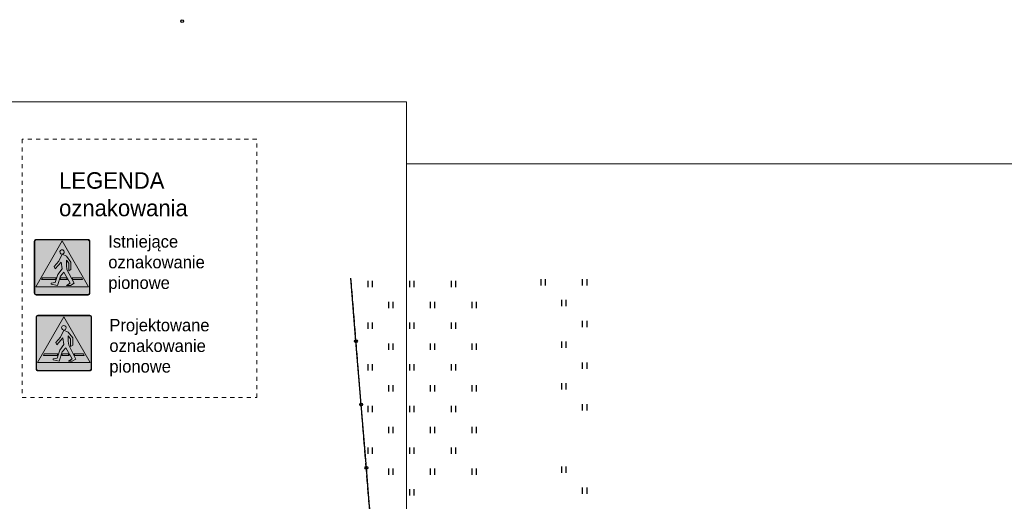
# Model space of a CAD drawing. Extents: x 7583285 to 7585126, y 6019995 to 6020809.
# Tile 19 of 54: x 7583833 to 7583951, y 6020752 to 6020809. Entities that reach past the tile are written whole.
import ezdxf

# ---------------------------------------------------------------- set-up
doc = ezdxf.new("R2010")
doc.units = 0
doc.header["$MEASUREMENT"] = 0
for name, pattern in [('1_OTZI', [1.5, 1, -0.5]), ('1_OTZT', [1.5, 1, -0.5]), ('KUM', [1, 0.5, -0.5])]:
    doc.linetypes.add(name, pattern=pattern)
doc.layers.get('0').update_dxf_attribs({"linetype": 'CONTINUOUS', "lineweight": 5})
doc.layers.add('OTO_L_0', color=7, linetype='CONTINUOUS')
doc.layers.add('OTZ_L_3', color=7, linetype='1_OTZT')

# ---------------------------------------------------------------- blocks, each defined once
blk = doc.blocks.new('1_OTZT')
at = {"linetype": 'Continuous'}
for p, q in [((-0.2625, -0.375), (-0.2625, 0.375)), ((0.2625, -0.375), (0.2625, 0.375))]:
    blk.add_line(p, q, dxfattribs=at)
blk = doc.blocks.new('D-6')
at = {"true_color": 0x000000}
h = blk.add_hatch(color=18, dxfattribs=at)
h.dxf.hatch_style = 1
edge = h.paths.add_edge_path()
edge.add_line((-369, 382), (242, 993))
edge = h.paths.add_edge_path()
edge.add_line((-242, 255), (369, 866))
at = {"true_color": 0xffffff}
h = blk.add_hatch(color=7, dxfattribs=at)
h.dxf.hatch_style = 1
h.paths.add_polyline_path([(-450, 30, 0.414214), (-420, 0), (0, 0), (420, 0, 0.414214), (450, 30), (450, 870, 0.414214), (420, 900), (-420, 900, 0.414214), (-450, 870)])
h.paths.add_polyline_path([(-441, 30, 0.414214), (-420, 9), (420, 9, 0.414214), (441, 30), (441, 870, 0.414214), (420, 891), (-420, 891, 0.414214), (-441, 870)], flags=16)
h.paths.add_polyline_path([(-390, 240), (-390, 795), (-240, 795), (-240, 613), (90, 613), (90, 878), (293, 878), (293, 22), (90, 22), (90, 422), (-240, 422), (-240, 240)], flags=0)
h.paths.add_polyline_path([(-382, 248), (-382, 788), (-247, 788), (-247, 613), (-247, 248)], flags=0)
h = blk.add_hatch(color=5)
h.dxf.hatch_style = 1
h.paths.add_polyline_path([(-420, 9), (420, 9, 0.414214), (441, 30), (441, 870, 0.414214), (420, 891), (-420, 891, 0.414214), (-441, 870), (-441, 30, 0.414214)])
h = blk.add_hatch(color=7, dxfattribs=at)
h.dxf.hatch_style = 1
h.paths.add_polyline_path([(-426, 135), (0, 876), (426, 135)])
at = {"true_color": 0x000000}
h = blk.add_hatch(color=18, dxfattribs=at)
h.dxf.hatch_style = 1
h.paths.add_polyline_path([(-175, 195), (-175, 177), (-74, 158), (-27, 306), (31, 373), (133, 194), (73, 157), (135, 157), (195, 192), (79, 414), (72, 481), (72, 565), (108, 517), (108, 393), (144, 414), (144, 535), (72, 628), (0, 661), (-54, 547), (-128, 461), (-111, 424), (-14, 535), (0, 427), (-67, 333), (-110, 204)])
h.paths.add_polyline_path([(-331, 252), (-317, 279), (-97, 279), (-106, 252)])
h.paths.add_polyline_path([(36, 697, 2.414214), (0, 661, 0.414214)])
h.paths.add_polyline_path([(162, 279), (176, 252), (331, 252), (317, 279)])
h.paths.add_polyline_path([(-33, 252), (-24, 279), (72, 279), (88, 252)])
at = {"color": 7, "true_color": 0xffffff}
for points in [[(-420, 0), (420, 0, 0.414214), (450, 30), (450, 870, 0.414214), (420, 900), (-420, 900, 0.414214), (-450, 870), (-450, 30, 0.414214)], [(-420, 9), (420, 9, 0.414214), (441, 30), (441, 870, 0.414214), (420, 891), (-420, 891, 0.414214), (-441, 870), (-441, 30, 0.414214), (-420, 9)]]:
    blk.add_lwpolyline(points, format="xyb", close=True, dxfattribs=at)
blk.add_lwpolyline([(-426, 135), (0, 876), (426, 135)], close=True, dxfattribs=at)
at = {"color": 18, "true_color": 0x000000}
for points in [[(-175, 195), (-175, 177), (-74, 158), (-27, 306), (31, 373), (133, 194), (73, 157), (135, 157), (195, 192), (79, 414), (72, 481), (72, 565), (108, 517), (108, 393), (144, 414), (144, 535), (72, 628), (0, 661), (-54, 547), (-128, 461), (-111, 424), (-14, 535), (0, 427), (-67, 333), (-110, 204)], [(-331, 252), (-317, 279), (-97, 279), (-106, 252)], [(-33, 252), (-24, 279), (72, 279), (88, 252)], [(162, 279), (176, 252), (331, 252), (317, 279)]]:
    blk.add_lwpolyline(points, close=True, dxfattribs=at)
blk.add_lwpolyline([(36, 697, 2.414214), (0, 661, 0.414214)], format="xyb", close=True, dxfattribs=at)
blk = doc.blocks.new('D-6_')
at = {"true_color": 0x000000}
h = blk.add_hatch(color=18, dxfattribs=at)
h.dxf.hatch_style = 1
edge = h.paths.add_edge_path()
edge.add_line((-369, 382), (242, 993))
edge = h.paths.add_edge_path()
edge.add_line((-242, 255), (369, 866))
at = {"true_color": 0xffffff}
h = blk.add_hatch(color=7, dxfattribs=at)
h.dxf.hatch_style = 1
h.paths.add_polyline_path([(-450, 30, 0.414214), (-420, 0), (0, 0), (420, 0, 0.414214), (450, 30), (450, 870, 0.414214), (420, 900), (-420, 900, 0.414214), (-450, 870)])
h.paths.add_polyline_path([(-441, 30, 0.414214), (-420, 9), (420, 9, 0.414214), (441, 30), (441, 870, 0.414214), (420, 891), (-420, 891, 0.414214), (-441, 870)], flags=16)
h.paths.add_polyline_path([(-390, 240), (-390, 795), (-240, 795), (-240, 613), (90, 613), (90, 878), (293, 878), (293, 22), (90, 22), (90, 422), (-240, 422), (-240, 240)], flags=0)
h.paths.add_polyline_path([(-382, 248), (-382, 788), (-247, 788), (-247, 613), (-247, 248)], flags=0)
at = {"true_color": 0x1d1d1d}
h = blk.add_hatch(color=250, dxfattribs=at)
h.dxf.hatch_style = 1
h.paths.add_polyline_path([(-420, 9), (420, 9, 0.414214), (441, 30), (441, 870, 0.414214), (420, 891), (-420, 891, 0.414214), (-441, 870), (-441, 30, 0.414214)])
at = {"true_color": 0xffffff}
h = blk.add_hatch(color=7, dxfattribs=at)
h.dxf.hatch_style = 1
h.paths.add_polyline_path([(-426, 135), (0, 876), (426, 135)])
at = {"true_color": 0x000000}
h = blk.add_hatch(color=18, dxfattribs=at)
h.dxf.hatch_style = 1
h.paths.add_polyline_path([(-175, 195), (-175, 177), (-74, 158), (-27, 306), (31, 373), (133, 194), (73, 157), (135, 157), (195, 192), (79, 414), (72, 481), (72, 565), (108, 517), (108, 393), (144, 414), (144, 535), (72, 628), (0, 661), (-54, 547), (-128, 461), (-111, 424), (-14, 535), (0, 427), (-67, 333), (-110, 204)])
h.paths.add_polyline_path([(-331, 252), (-317, 279), (-97, 279), (-106, 252)])
h.paths.add_polyline_path([(36, 697, 2.414214), (0, 661, 0.414214)])
h.paths.add_polyline_path([(162, 279), (176, 252), (331, 252), (317, 279)])
h.paths.add_polyline_path([(-33, 252), (-24, 279), (72, 279), (88, 252)])
at = {"color": 7, "true_color": 0xffffff}
for points in [[(-420, 0), (420, 0, 0.414214), (450, 30), (450, 870, 0.414214), (420, 900), (-420, 900, 0.414214), (-450, 870), (-450, 30, 0.414214)], [(-420, 9), (420, 9, 0.414214), (441, 30), (441, 870, 0.414214), (420, 891), (-420, 891, 0.414214), (-441, 870), (-441, 30, 0.414214), (-420, 9)]]:
    blk.add_lwpolyline(points, format="xyb", close=True, dxfattribs=at)
blk.add_lwpolyline([(-426, 135), (0, 876), (426, 135)], close=True, dxfattribs=at)
at = {"color": 18, "true_color": 0x000000}
for points in [[(-175, 195), (-175, 177), (-74, 158), (-27, 306), (31, 373), (133, 194), (73, 157), (135, 157), (195, 192), (79, 414), (72, 481), (72, 565), (108, 517), (108, 393), (144, 414), (144, 535), (72, 628), (0, 661), (-54, 547), (-128, 461), (-111, 424), (-14, 535), (0, 427), (-67, 333), (-110, 204)], [(-331, 252), (-317, 279), (-97, 279), (-106, 252)], [(-33, 252), (-24, 279), (72, 279), (88, 252)], [(162, 279), (176, 252), (331, 252), (317, 279)]]:
    blk.add_lwpolyline(points, close=True, dxfattribs=at)
blk.add_lwpolyline([(36, 697, 2.414214), (0, 661, 0.414214)], format="xyb", close=True, dxfattribs=at)

msp = doc.modelspace()

# ---------------------------------------------------------------- linework, layer by layer
at = {"color": 0, "linetype": 'KUM', "lineweight": 20}
for p, q in [((7583833.06, 6020795.16), (7583833.06, 6020764.15)), ((7583861.25, 6020795.16), (7583833.06, 6020795.16)), ((7583861.25, 6020764.15), (7583861.25, 6020795.16)), ((7583833.06, 6020764.15), (7583861.25, 6020764.15))]:
    msp.add_line(p, q, dxfattribs=at)
at = {"lineweight": 9}
for points in [[(7583879.24, 6020643.7), (7583658.74, 6020643.7), (7583658.74, 6020799.62), (7583879.24, 6020799.62), (7583879.24, 6020643.7)], [(7584089.24, 6020643.7), (7583879.24, 6020643.7), (7583879.24, 6020792.2), (7584089.24, 6020792.2), (7584089.24, 6020643.7)]]:
    msp.add_lwpolyline(points, dxfattribs=at)
at = {"layer": 'OTO_L_0'}
for p, q in [((7583873.17, 6020770.9), (7583872.55, 6020778.49)), ((7583873.8, 6020763.31), (7583873.17, 6020770.9)), ((7583874.42, 6020755.71), (7583873.8, 6020763.31)), ((7583875.04, 6020748.12), (7583874.42, 6020755.71))]:
    msp.add_line(p, q, dxfattribs=at)
for centre in [(7583852.29, 6020809.33), (7583873.17, 6020770.9), (7583873.8, 6020763.31), (7583874.42, 6020755.71)]:
    msp.add_circle(centre, 0.17, dxfattribs=at)
at = {"layer": 'OTZ_L_3', "linetype": '1_OTZI'}
msp.add_line((7583878.73, 6020702.96), (7583872.55, 6020778.49), dxfattribs=at)

# ---------------------------------------------------------------- block references
at = {"color": 5, "lineweight": 0, "xscale": 0.007424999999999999, "yscale": 0.007424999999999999, "zscale": 0.007424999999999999}
for name, p in [('D-6_', (7583837.87, 6020776.44)), ('D-6', (7583838.08, 6020767.34))]:
    msp.add_blockref(name, p, dxfattribs=at)
at = {"layer": 'OTZ_L_3'}
for p in [(7583874.89, 6020777.76), (7583879.89, 6020777.76), (7583884.89, 6020777.76), (7583895.66, 6020777.98), (7583900.66, 6020777.98), (7583877.39, 6020775.26), (7583882.39, 6020775.26), (7583887.39, 6020775.26), (7583898.16, 6020775.48), (7583874.89, 6020772.76), (7583879.89, 6020772.76), (7583884.89, 6020772.76), (7583900.66, 6020772.98), (7583877.39, 6020770.26), (7583882.39, 6020770.26), (7583887.39, 6020770.26), (7583898.16, 6020770.48), (7583874.89, 6020767.76), (7583879.89, 6020767.76), (7583884.89, 6020767.76), (7583900.66, 6020767.98), (7583877.39, 6020765.26), (7583882.39, 6020765.26), (7583887.39, 6020765.26), (7583898.16, 6020765.48), (7583874.89, 6020762.76), (7583879.89, 6020762.76), (7583884.89, 6020762.76), (7583900.66, 6020762.98), (7583877.39, 6020760.26), (7583882.39, 6020760.26), (7583887.39, 6020760.26), (7583874.89, 6020757.76), (7583879.89, 6020757.76), (7583884.89, 6020757.76), (7583877.39, 6020755.26), (7583882.39, 6020755.26), (7583887.39, 6020755.26), (7583898.16, 6020755.48), (7583879.89, 6020752.76), (7583900.66, 6020752.98)]:
    msp.add_blockref('1_OTZT', p, dxfattribs=at)

# ---------------------------------------------------------------- texts
at = {"color": 18, "linetype": 'ByBlock', "lineweight": -2, "true_color": 0x050505, "width": 40.3085, "attachment_point": 1}
for s, insert, char_height in [('LEGENDA\\Poznakowania', (7583837.51, 6020791.19), 1.98), ('Istniejące \\Poznakowanie \\Ppionowe', (7583843.42, 6020783.62), 1.485), ('Projektowane \\Poznakowanie\\Ppionowe', (7583843.55, 6020773.58), 1.485)]:
    msp.add_mtext(s, dxfattribs=dict(at, insert=insert, char_height=char_height))

doc.saveas('drawing.dxf')
